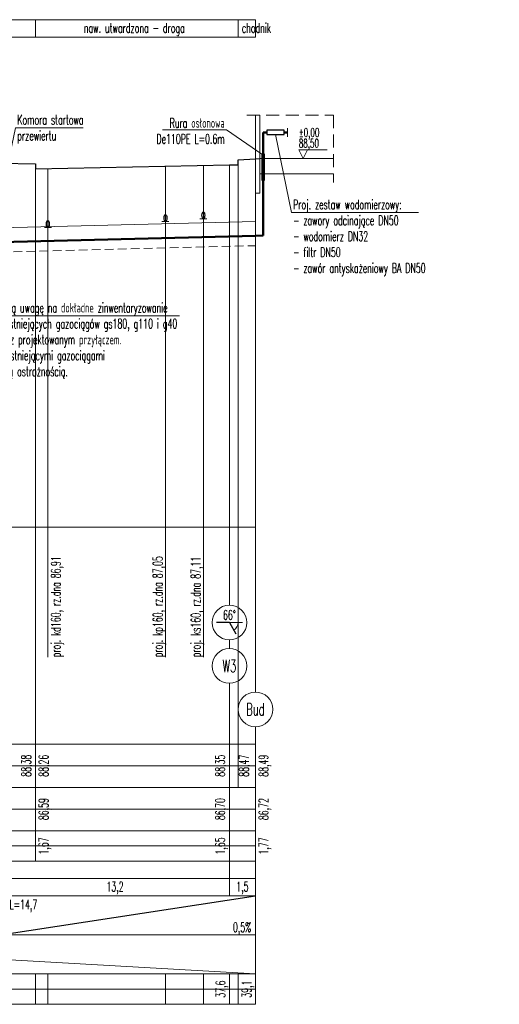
# Model space of a CAD drawing. Header units: millimetres. Extents: x 42478 to 46433, y 31104 to 33439.
# Tile 3 of 3: x 45327 to 46433, y 31169 to 33439. Entities that reach past the tile are written whole.
import ezdxf
from ezdxf import colors
from ezdxf.entities.mleader import LeaderData, LeaderLine
from ezdxf.enums import TextEntityAlignment as Align
from ezdxf.math import Vec2, Vec3

# ---------------------------------------------------------------- set-up
doc = ezdxf.new("R2010")
doc.units = ezdxf.units.MM
doc.linetypes.add('DASHED', pattern=[0.75, 0.5, -0.25])
doc.layers.get('DEFPOINTS').update_dxf_attribs({"color": 254})
for name, color, linetype, lineweight in [('IS-profil-cienka', 7, 'Continuous', 15), ('IS-profil-gruba', 7, 'Continuous', 50), ('IS-profil-srednia', 7, 'Continuous', 30)]:
    doc.layers.add(name, color=color, linetype=linetype, lineweight=lineweight)
doc.layers.add('IS-profil-pomocnicza', color=254, linetype='Continuous', lineweight=0, plot=False)
doc.styles.add('IS-0.6', font='simplex.shx', dxfattribs={"width": 0.6})
doc.styles.add('IS-06', font='simplex.shx', dxfattribs={"width": 0.6})
doc.dimstyles.new('IS_Hektometr_250', dxfattribs={"dimtxt": 22, "dimasz": 0, "dimexe": 1.25, "dimexo": 0.625, "dimgap": 2, "dimtad": 1, "dimjust": 2, "dimdec": 1, "dimlfac": 0.025, "dimrnd": 0.1, "dimzin": 1, "dimtxsty": 'IS-0.6', "dimblk": 'NONE', "dimcen": 0, "dimse1": 1, "dimse2": 1, "dimsd1": 1, "dimsd2": 1, "dimadec": 0, "dimazin": 0, "dimtfac": 1, "dimtdec": 1, "dimtmove": 0, "dimatfit": 3, "dimldrblk": 'NONE', "dimfxl": 1, "dimlwd": 15, "dimarcsym": 0})
doc.dimstyles.new('IS_Odcinek_250', dxfattribs={"dimtxt": 22, "dimasz": 0, "dimexe": 1.25, "dimexo": 0.625, "dimgap": 5, "dimtad": 1, "dimdec": 1, "dimlfac": 0.025, "dimrnd": 0.1, "dimzin": 1, "dimtxsty": 'IS-0.6', "dimblk": 'NONE', "dimcen": 0, "dimse1": 1, "dimse2": 1, "dimsd1": 1, "dimsd2": 1, "dimadec": 0, "dimazin": 0, "dimtfac": 1, "dimtdec": 1, "dimtmove": 0, "dimatfit": 3, "dimldrblk": 'NONE', "dimfxl": 1, "dimarcsym": 0})
doc.dimstyles.new('IS_Odcinek_gorny_250', dxfattribs={"dimtxt": 22, "dimasz": 0, "dimexe": 1.25, "dimexo": 0.625, "dimgap": 10, "dimtad": 2, "dimjust": 1, "dimdec": 1, "dimlfac": 0.025, "dimrnd": 0.1, "dimzin": 1, "dimtxsty": 'IS-0.6', "dimblk": 'NONE', "dimcen": 0, "dimse1": 1, "dimse2": 1, "dimadec": 0, "dimazin": 0, "dimtfac": 1, "dimtdec": 1, "dimtmove": 0, "dimatfit": 3, "dimldrblk": 'NONE', "dimfxl": 1, "dimlwd": 15, "dimarcsym": 0})
doc.dimstyles.new('IS_Rzedne_80', dxfattribs={"dimtxt": 22, "dimasz": 0, "dimexe": 1.25, "dimexo": 0.625, "dimgap": 5, "dimtad": 1, "dimjust": 2, "dimlfac": 0.01, "dimrnd": 0.01, "dimzin": 1, "dimtxsty": 'IS-0.6', "dimblk": 'NONE', "dimcen": 0, "dimse1": 1, "dimse2": 1, "dimsd1": 1, "dimsd2": 1, "dimadec": 0, "dimazin": 0, "dimtm": 1e-09, "dimtfac": 1, "dimtmove": 0, "dimatfit": 3, "dimldrblk": 'NONE', "dimfxl": 1, "dimarcsym": 0})
doc.dimstyles.new('IS_Zaglebienie', dxfattribs={"dimtxt": 22, "dimasz": 0, "dimexe": 1.25, "dimexo": 0.625, "dimgap": 5, "dimtad": 1, "dimjust": 2, "dimlfac": 0.01, "dimrnd": 0.01, "dimzin": 1, "dimtxsty": 'IS-0.6', "dimblk": 'NONE', "dimcen": 0, "dimse1": 1, "dimse2": 1, "dimsd1": 1, "dimsd2": 1, "dimadec": 0, "dimazin": 0, "dimtm": 1e-09, "dimtfac": 1, "dimtmove": 0, "dimatfit": 3, "dimldrblk": 'NONE', "dimfxl": 1, "dimarcsym": 0})

# ---------------------------------------------------------------- blocks, each defined once
blk = doc.blocks.new('*D3240')
at = {"layer": 'DEFPOINTS', "color": 0, "transparency": 16777216}
for p in [(45870.9, 33117.6), (45870.9, 32268.6), (45910.9, 32268.6)]:
    blk.add_point(p, dxfattribs=at)
at = {"layer": 'IS-profil-srednia', "color": 0, "transparency": 16777216, "insert": (45892.8, 31718.6), "char_height": 22, "attachment_point": 5, "rotation": 90, "style": 'IS-0.6'}
blk.add_mtext('88,49', dxfattribs=at)
blk = doc.blocks.new('_None')
blk = doc.blocks.new('*D3241')
at = {"layer": 'DEFPOINTS', "color": 0, "transparency": 16777216}
for p in [(45870.9, 32940.6), (45870.9, 32268.6), (45910.9, 32268.6)]:
    blk.add_point(p, dxfattribs=at)
at = {"layer": 'IS-profil-srednia', "color": 0, "transparency": 16777216, "insert": (45892.8, 31618.6), "char_height": 22, "attachment_point": 5, "rotation": 90, "style": 'IS-0.6'}
blk.add_mtext('86,72', dxfattribs=at)
blk = doc.blocks.new('*D3242')
at = {"layer": 'DEFPOINTS', "color": 0, "transparency": 16777216}
for p in [(45870.9, 33117.6), (45870.9, 32940.6), (45910.9, 32940.6)]:
    blk.add_point(p, dxfattribs=at)
at = {"layer": 'IS-profil-srednia', "color": 0, "transparency": 16777216, "insert": (45892.8, 31533.6), "char_height": 22, "attachment_point": 5, "rotation": 90, "style": 'IS-0.6'}
blk.add_mtext('1,77', dxfattribs=at)
blk = doc.blocks.new('*D3244')
at = {"layer": 'DEFPOINTS', "color": 0, "transparency": 16777216}
for p in [(45870.9, 31203.6), (44307.4, 31168.6), (45870.9, 31168.6)]:
    blk.add_point(p, dxfattribs=at)
at = {"layer": 'IS-profil-srednia', "color": 0, "transparency": 16777216, "insert": (45853.8, 31203.6), "char_height": 22, "attachment_point": 5, "rotation": 90, "style": 'IS-0.6'}
blk.add_mtext('39,1', dxfattribs=at)
blk = doc.blocks.new('*D3260')
at = {"layer": 'DEFPOINTS', "color": 0, "transparency": 16777216}
for p in [(45830.9, 33115.6), (45830.9, 32268.6), (45865.9, 32268.6)]:
    blk.add_point(p, dxfattribs=at)
at = {"layer": 'IS-profil-srednia', "color": 0, "transparency": 16777216, "insert": (45847.8, 31718.6), "char_height": 22, "attachment_point": 5, "rotation": 90, "style": 'IS-0.6'}
blk.add_mtext('88,47', dxfattribs=at)
blk = doc.blocks.new('*D3261')
at = {"layer": 'DEFPOINTS', "color": 0, "transparency": 16777216}
for p in [(45810.9, 32939.1), (45810.9, 32268.6), (45810.9, 32268.6)]:
    blk.add_point(p, dxfattribs=at)
at = {"layer": 'IS-profil-srednia', "color": 0, "transparency": 16777216, "insert": (45792.8, 31618.6), "char_height": 22, "attachment_point": 5, "rotation": 90, "style": 'IS-0.6'}
blk.add_mtext('86,70', dxfattribs=at)
blk = doc.blocks.new('*D3262')
at = {"layer": 'DEFPOINTS', "color": 0, "transparency": 16777216}
for p in [(45810.9, 33103.6), (45810.9, 32939.1), (45810.9, 32939.1)]:
    blk.add_point(p, dxfattribs=at)
at = {"layer": 'IS-profil-srednia', "color": 0, "transparency": 16777216, "insert": (45792.8, 31533.6), "char_height": 22, "attachment_point": 5, "rotation": 90, "style": 'IS-0.6'}
blk.add_mtext('1,65', dxfattribs=at)
blk = doc.blocks.new('*D3288')
at = {"layer": 'DEFPOINTS', "color": 0, "transparency": 16777216}
for p in [(45364, 33106.6), (45364, 32268.6), (45364, 32268.6)]:
    blk.add_point(p, dxfattribs=at)
at = {"layer": 'IS-profil-srednia', "color": 0, "transparency": 16777216, "insert": (45345.9, 31718.6), "char_height": 22, "attachment_point": 5, "rotation": 90, "style": 'IS-0.6'}
blk.add_mtext('88,38', dxfattribs=at)
blk = doc.blocks.new('*D3289')
at = {"layer": 'DEFPOINTS', "color": 0, "transparency": 16777216}
for p in [(45810.9, 33103.6), (45810.9, 32268.6), (45821.3, 32268.6)]:
    blk.add_point(p, dxfattribs=at)
at = {"layer": 'IS-profil-srednia', "color": 0, "transparency": 16777216, "insert": (45792.8, 31718.6), "char_height": 22, "attachment_point": 5, "rotation": 90, "style": 'IS-0.6'}
blk.add_mtext('88,35', dxfattribs=at)
blk = doc.blocks.new('*D3296')
at = {"layer": 'DEFPOINTS', "color": 0, "transparency": 16777216}
for p in [(45364, 33094.6), (45364, 32268.6), (45404, 32268.6)]:
    blk.add_point(p, dxfattribs=at)
at = {"layer": 'IS-profil-srednia', "color": 0, "transparency": 16777216, "insert": (45385.9, 31718.6), "char_height": 22, "attachment_point": 5, "rotation": 90, "style": 'IS-0.6'}
blk.add_mtext('88,26', dxfattribs=at)
blk = doc.blocks.new('*D3297')
at = {"layer": 'DEFPOINTS', "color": 0, "transparency": 16777216}
for p in [(45283.5, 31458.6), (45810.9, 31458.6), (45810.9, 31418.6)]:
    blk.add_point(p, dxfattribs=at)
at = {"layer": 'IS-profil-srednia', "color": 0, "transparency": 16777216, "insert": (45547.2, 31436.7), "char_height": 22, "attachment_point": 5, "style": 'IS-0.6'}
blk.add_mtext('13,2', dxfattribs=at)
blk = doc.blocks.new('IS-kolizja-dno-250')
at = {"color": 0, "linetype": 'Continuous', "lineweight": 9}
blk.add_line((-5, 0), (5, 0), dxfattribs=at)
at = {"color": 0, "linetype": 'ByBlock', "lineweight": -2}
blk.add_ellipse((0, 5), major_axis=(0, 5), ratio=0.4, dxfattribs=at)
blk = doc.blocks.new('A$C68304576')
at = {"layer": 'IS-profil-cienka', "color": 0, "linetype": 'DASHED', "lineweight": 9, "ltscale": 60}
for p, q in [((-20, 101), (180, 101)), ((180, 101), (180, -54))]:
    blk.add_line(p, q, dxfattribs=at)
at = {"layer": 'IS-profil-cienka', "color": 0}
for p, q in [((0, 101), (0, -79)), ((10, -79), (10, 101)), ((0, 0), (10, 0)), ((10, 1), (180, 1)), ((10, -34), (180, -34)), ((0, -79), (10, -79))]:
    blk.add_line(p, q, dxfattribs=at)
blk.add_lwpolyline([(165, 21), (100, 21), (110, 1), (120, 21)], dxfattribs=at)
at = {"layer": 'IS-profil-cienka', "color": 0, "style": 'IS-06', "width": 0.6}
for s, p in [('%%P0,00', (100, 51)), ('88,50', (100, 26))]:
    blk.add_text(s, height=20, dxfattribs=at).set_placement(p)
blk = doc.blocks.new('*D3315')
at = {"layer": 'DEFPOINTS', "color": 0, "transparency": 16777216}
for p in [(45810.9, 31203.6), (44307.4, 31168.6), (45810.9, 31168.6)]:
    blk.add_point(p, dxfattribs=at)
at = {"layer": 'IS-profil-srednia', "color": 0, "transparency": 16777216, "insert": (45793.8, 31203.6), "char_height": 22, "attachment_point": 5, "rotation": 90, "style": 'IS-0.6'}
blk.add_mtext('37,6', dxfattribs=at)
blk = doc.blocks.new('*D3316')
at = {"layer": 'DEFPOINTS', "color": 0, "transparency": 16777216}
for p in [(45810.9, 31458.6), (45870.9, 31458.6), (45870.9, 31418.6)]:
    blk.add_point(p, dxfattribs=at)
at = {"layer": 'IS-profil-srednia', "color": 0, "transparency": 16777216, "insert": (45840.9, 31436.7), "char_height": 22, "attachment_point": 5, "style": 'IS-0.6'}
blk.add_mtext('1,5', dxfattribs=at)
blk = doc.blocks.new('*D3317')
at = {"layer": 'DEFPOINTS', "color": 0, "transparency": 16777216}
for p in [(45283.5, 31458.6), (45870.9, 31458.6), (45870.9, 31418.6)]:
    blk.add_point(p, dxfattribs=at)
at = {"layer": 'IS-profil-srednia', "color": 0, "lineweight": 15, "transparency": 16777216}
blk.add_line((45870.9, 31418.6), (45283.5, 31418.6), dxfattribs=at)
at = {"layer": 'IS-profil-srednia', "color": 0, "transparency": 16777216, "insert": (45335.9, 31395.5), "char_height": 22, "attachment_point": 5, "style": 'IS-0.6'}
blk.add_mtext('L=14,7', dxfattribs=at)
blk = doc.blocks.new('*D3322')
at = {"layer": 'DEFPOINTS', "color": 0, "transparency": 16777216}
for p in [(45364, 32927.7), (45364, 32268.6), (45404, 32268.6)]:
    blk.add_point(p, dxfattribs=at)
at = {"layer": 'IS-profil-srednia', "color": 0, "transparency": 16777216, "insert": (45385.9, 31618.6), "char_height": 22, "attachment_point": 5, "rotation": 90, "style": 'IS-0.6'}
blk.add_mtext('86,59', dxfattribs=at)
blk = doc.blocks.new('*D3323')
at = {"layer": 'DEFPOINTS', "color": 0, "transparency": 16777216}
for p in [(45364, 33094.6), (45364, 32927.7), (45404, 32927.7)]:
    blk.add_point(p, dxfattribs=at)
at = {"layer": 'IS-profil-srednia', "color": 0, "transparency": 16777216, "insert": (45385.9, 31533.6), "char_height": 22, "attachment_point": 5, "rotation": 90, "style": 'IS-0.6'}
blk.add_mtext('1,67', dxfattribs=at)

msp = doc.modelspace()

# ---------------------------------------------------------------- linework, layer by layer
at = {"layer": 'IS-profil-cienka'}
for p, q in [((44307.384, 33438.616), (45870.888, 33438.616)), ((45363.968, 33398.616), (45363.968, 33438.616)), ((45830.925, 33398.616), (45830.925, 33438.616)), ((45870.888, 33398.616), (45870.888, 33438.616)), ((44307.384, 33398.616), (45870.888, 33398.616)), ((45944.888, 33188.616), (45944.888, 33168.616)), ((45363.968, 31498.616), (45363.968, 33106.616)), ((45663.34, 31968.616), (45663.34, 33100.645)), ((45750.846, 31968.616), (45750.846, 33102.407)), ((45810.888, 32088.616), (45810.888, 33103.616)), ((45830.925, 31668.616), (45830.925, 33115.616)), ((45870.888, 31888.616), (45870.888, 33117.616)), ((45392.424, 31968.616), (45392.424, 33095.189)), ((45283.521, 32958.616), (45870.888, 32973.616)), ((45840.888, 32048.616), (45810.888, 32048.616)), ((45810.888, 31988.616), (45810.888, 32008.616)), ((45810.888, 31418.616), (45810.888, 31908.616)), ((45870.888, 31168.616), (45870.888, 31808.616)), ((44307.384, 31768.616), (45870.888, 31768.616)), ((44307.384, 31668.616), (45870.888, 31668.616)), ((44307.384, 31568.616), (45870.888, 31568.616)), ((44307.384, 31498.616), (45870.888, 31498.616)), ((44307.384, 31458.616), (45870.888, 31458.616)), ((44307.384, 31418.616), (45870.888, 31418.616)), ((44307.384, 31328.616), (45870.888, 31328.616)), ((44307.384, 31238.616), (45870.888, 31238.616)), ((45363.968, 31238.616), (45363.968, 31168.616)), ((45392.424, 31238.616), (45392.424, 31168.616)), ((45663.34, 31238.616), (45663.34, 31168.616)), ((45750.846, 31238.616), (45750.846, 31168.616)), ((45810.888, 31238.616), (45810.888, 31168.616)), ((45830.925, 31168.616), (45830.925, 31238.616)), ((44307.384, 31168.616), (45870.888, 31168.616))]:
    msp.add_line(p, q, dxfattribs=at)
at = {"layer": 'IS-profil-cienka', "linetype": 'DASHED', "ltscale": 40}
msp.add_line((45283.521, 32902.616), (45870.888, 32917.616), dxfattribs=at)
at = {"layer": 'IS-profil-cienka'}
for centre in [(45810.888, 32048.616), (45810.888, 31948.616), (45870.888, 31848.616)]:
    msp.add_circle(centre, 40, dxfattribs=at)
msp.add_arc((45810.888, 32048.616), 20, 300, 360, dxfattribs=at)
at = {"layer": 'IS-profil-gruba'}
for p, q in [((45888.888, 33178.616), (45888.888, 32940.852)), ((45896.888, 33178.616), (45888.888, 33178.616)), ((45944.888, 33178.616), (45936.888, 33178.616)), ((45283.521, 32925.616), (45870.888, 32940.616)), ((45870.888, 32940.616), (45888.888, 32940.852))]:
    msp.add_line(p, q, dxfattribs=at)
at = {"layer": 'IS-profil-pomocnicza'}
for p, q in [((44307.384, 32268.616), (45870.888, 32268.616)), ((44307.384, 31718.616), (45870.888, 31718.616)), ((44307.384, 31618.616), (45870.888, 31618.616)), ((44307.384, 31533.616), (45870.888, 31533.616)), ((44307.384, 31328.616), (45870.888, 31238.616)), ((44307.384, 31203.616), (45870.888, 31203.616))]:
    msp.add_line(p, q, dxfattribs=at)
at = {"layer": 'IS-profil-srednia'}
for p, q in [((45810.888, 32048.616), (45780.888, 32048.616)), ((45810.888, 32048.616), (45825.888, 32022.635)), ((45283.521, 31328.616), (45870.888, 31418.616))]:
    msp.add_line(p, q, dxfattribs=at)
for points in [[(45896.888, 33183.616), (45896.888, 33173.616), (45936.888, 33173.616), (45936.888, 33183.616)], [(45885.888, 33068.616), (45891.888, 33068.616), (45891.888, 33128.616), (45885.888, 33128.616)]]:
    msp.add_lwpolyline(points, close=True, dxfattribs=at)
msp.add_lwpolyline([(44307.384, 33110.616), (44421.971, 33108.616), (44511.987, 33106.616), (44511.987, 33096.616), (44900.003, 33094.616), (44900.003, 33096.616), (44993.593, 33098.616), (45044.611, 33096.616), (45044.611, 33108.616), (45283.521, 33107.616), (45363.968, 33106.616), (45363.968, 33094.616), (45810.888, 33103.616), (45830.925, 33103.616), (45830.925, 33115.616), (45870.888, 33117.616)], dxfattribs=at)

# ---------------------------------------------------------------- block references
at = {"layer": 'IS-profil-cienka'}
msp.add_blockref('A$C68304576', (45870.888, 33117.616), dxfattribs=at)
at = {"layer": 'IS-profil-srednia', "xscale": 1.6, "yscale": 1.6, "zscale": 1.6}
for p in [(45663.34, 32973.616), (45750.846, 32979.616), (45392.424, 32959.616)]:
    msp.add_blockref('IS-kolizja-dno-250', p, dxfattribs=at)

# ---------------------------------------------------------------- texts
at = {"layer": 'IS-profil-srednia', "style": 'IS-0.6', "width": 0.6}
for s, p in [('naw. utwardzona - droga', (45591.724, 33408.616)), ('chodnik', (45873.156, 33408.616))]:
    msp.add_text(s, height=22, dxfattribs=at).set_placement(p, align=Align.CENTER)
for s, p in [('proj. kd160, rz.dna 86,91', (45428.424, 31968.616)), ('proj. kp160, rz.dna 87,05', (45663.34, 31968.616)), ('proj. ks160, rz.dna 87,11', (45750.846, 31968.616))]:
    msp.add_text(s, height=22, rotation=90, dxfattribs=at).set_placement(p, align=Align.BOTTOM_LEFT)
msp.add_text('66%%D', height=22, dxfattribs=at).set_placement((45810.888, 32048.616), align=Align.BOTTOM_CENTER)
for s, p in [('W3', (45810.888, 31948.616)), ('Bud', (45870.888, 31848.616))]:
    msp.add_text(s, height=28, dxfattribs=at).set_placement(p, align=Align.MIDDLE_CENTER)
msp.add_text('0,5%%%', height=22, dxfattribs=at).set_placement((45860.888, 31328.616), align=Align.BOTTOM_RIGHT)

# ---------------------------------------------------------------- dimensions: what is measured, and where the dimension line sits
at = {"layer": 'IS-profil-srednia'}
for base, p1, p2, dimstyle, override, picture, middle in [((45363.968, 32268.616), (45363.968, 33106.616), (45363.968, 32268.616), 'IS_Rzedne_80', {"dimpost": '8<>'}, '*D3288', (45363.968, 31718.616)), ((45810.888, 32939.084), (45810.888, 33103.616), (45810.888, 32939.084), 'IS_Zaglebienie', {"dimpost": '<>'}, '*D3262', (45810.888, 31533.616)), ((45810.888, 32268.616), (45810.888, 33103.616), (45821.305, 32268.616), 'IS_Rzedne_80', {"dimpost": '8<>'}, '*D3289', (45810.888, 31718.616)), ((45865.925, 32268.616), (45830.925, 33115.616), (45830.925, 32268.616), 'IS_Rzedne_80', {"dimpost": '8<>'}, '*D3260', (45865.925, 31718.616)), ((45910.888, 32268.616), (45870.888, 33117.616), (45870.888, 32268.616), 'IS_Rzedne_80', {"dimpost": '8<>'}, '*D3240', (45910.888, 31718.616)), ((45910.888, 32940.616), (45870.888, 33117.616), (45870.888, 32940.616), 'IS_Zaglebienie', {"dimpost": '<>'}, '*D3242', (45910.888, 31533.616)), ((45403.968, 32268.616), (45363.968, 33094.616), (45363.968, 32268.616), 'IS_Rzedne_80', {"dimpost": '8<>'}, '*D3296', (45403.968, 31718.616)), ((45403.968, 32927.67), (45363.968, 33094.616), (45363.968, 32927.67), 'IS_Zaglebienie', {"dimpost": '<>'}, '*D3323', (45403.968, 31533.616)), ((45810.888, 32268.616), (45810.888, 32939.084), (45810.888, 32268.616), 'IS_Rzedne_80', {"dimpost": '8<>'}, '*D3261', (45810.888, 31618.616)), ((45910.888, 32268.616), (45870.888, 32940.616), (45870.888, 32268.616), 'IS_Rzedne_80', {"dimpost": '8<>'}, '*D3241', (45910.888, 31618.616)), ((45403.968, 32268.616), (45363.968, 32927.67), (45363.968, 32268.616), 'IS_Rzedne_80', {"dimpost": '8<>'}, '*D3322', (45403.968, 31618.616))]:
    dim = msp.add_linear_dim(base=base, p1=p1, p2=p2, angle=90, dimstyle=dimstyle, override=override, dxfattribs=at)
    dim.commit()
    dim.dimension.update_dxf_attribs({"geometry": picture, "text_midpoint": middle, "dimtype": 160})
for base, p1, p2, picture, middle in [((45810.888, 31418.616), (45283.521, 31458.616), (45810.888, 31458.616), '*D3297', (45547.204, 31436.711)), ((45870.888, 31418.616), (45810.888, 31458.616), (45870.888, 31458.616), '*D3316', (45840.888, 31436.711))]:
    dim = msp.add_linear_dim(base=base, p1=p1, p2=p2, dimstyle='IS_Odcinek_250', dxfattribs=at)
    dim.commit()
    dim.dimension.update_dxf_attribs({"geometry": picture, "text_midpoint": middle})
dim = msp.add_linear_dim(base=(45870.888, 31418.616), p1=(45283.521, 31458.616), p2=(45870.888, 31458.616), dimstyle='IS_Odcinek_gorny_250', override={"dimpost": 'L=<>'}, dxfattribs=at)
dim.commit()
dim.dimension.update_dxf_attribs({"geometry": '*D3317', "text_midpoint": (45335.893, 31395.521)})
for base, p2, picture, middle in [((45870.888, 31203.616), (45870.888, 31168.616), '*D3244', (45853.792, 31203.616)), ((45810.888, 31203.616), (45810.888, 31168.616), '*D3315', (45793.792, 31203.616))]:
    dim = msp.add_linear_dim(base=base, p1=(44307.384, 31168.616), p2=p2, dimstyle='IS_Hektometr_250', dxfattribs=at)
    dim.commit()
    dim.dimension.update_dxf_attribs({"geometry": picture, "text_midpoint": middle, "text_rotation": 90})

# ---------------------------------------------------------------- leaders
ml = msp.add_multileader_mtext('Standard', dxfattribs=at)
ml.set_content('Komora startowa \\Pprzewiertu', color=256, style='IS-0.6')
ml.set_leader_properties(linetype='Continuous', lineweight=9)
ml.set_arrow_properties(name='NONE')
ml.build(insert=Vec2(0, 0))
ml.multileader.update_dxf_attribs({"has_dogleg": 0, "text_left_attachment_type": 6, "text_right_attachment_type": 6, "dogleg_length": 0, "arrow_head_size": 6.25})
ctx = ml.context
ctx.base_point, ctx.char_height, ctx.arrow_head_size, ctx.landing_gap_size, ctx.plane_origin = Vec3(45317.98, 33189.666), 22, 6.25, 4, Vec3(44351.743, 29112.601)
ctx.left_attachment, ctx.right_attachment = 6, 6
notes = []
notes.append((ctx, [(0, (1, 1, 0), (45317.98, 33189.666), (1, 0), 0, [(0, [(45297.408, 33089.272)], 0, [])])]))
ctx.mtext.insert, ctx.mtext.line_spacing_style, ctx.mtext.flow_direction = Vec3(45321.98, 33218.999), 2, 5
ml = msp.add_multileader_mtext('Standard', dxfattribs=at)
ml.set_content('Rura osłonowa \\PDe110PE L=0.6m', color=256, style='IS-0.6')
ml.set_leader_properties(linetype='Continuous', lineweight=9)
ml.set_arrow_properties(name='NONE')
ml.build(insert=Vec2(0, 0))
ml.multileader.update_dxf_attribs({"has_dogleg": 0, "text_left_attachment_type": 6, "text_right_attachment_type": 6, "dogleg_length": 0, "arrow_head_size": 6.25})
ctx = ml.context
ctx.base_point, ctx.char_height, ctx.arrow_head_size, ctx.landing_gap_size, ctx.plane_origin = Vec3(45629.416, 33185.058), 22, 6.25, 4, Vec3(44265.889, 28699.063)
ctx.left_attachment, ctx.right_attachment, ctx.text_align_type = 6, 6, 2
notes.append((ctx, [(1, (1, 1, 0), (45803.988, 33185.058), (-1, 0), 0, [(0, [(45885.888, 33128.616)], 0, [])])]))
ctx.mtext.insert, ctx.mtext.alignment, ctx.mtext.line_spacing_style, ctx.mtext.flow_direction = Vec3(45799.988, 33211.458), 3, 2, 5
ml = msp.add_multileader_mtext('Standard', dxfattribs=at)
ml.set_content('Proj. zestaw wodomierzowy: \\P- zawory odcinające DN50\\P- wodomierz DN32 \\P- filtr DN50\\P- zawór antyskażeniowy BA DN50', color=256, style='IS-0.6')
ml.set_leader_properties(linetype='Continuous', lineweight=9)
ml.set_arrow_properties(name='NONE')
ml.build(insert=Vec2(0, 0))
ml.multileader.update_dxf_attribs({"has_dogleg": 0, "text_left_attachment_type": 6, "text_right_attachment_type": 6, "dogleg_length": 0, "arrow_head_size": 6.25})
ctx = ml.context
ctx.base_point, ctx.char_height, ctx.arrow_head_size, ctx.landing_gap_size, ctx.plane_origin = Vec3(45953.699, 32994.282), 22, 6.25, 4, Vec3(45327.316, 33022.023)
ctx.left_attachment, ctx.right_attachment = 6, 6
notes.append((ctx, [(0, (1, 1, 0), (45953.699, 32994.282), (1, 0), 0, [(0, [(45916.888, 33173.616)], 0, [])])]))
ctx.mtext.insert, ctx.mtext.line_spacing_style, ctx.mtext.flow_direction = Vec3(45957.699, 33023.615), 2, 5
ml = msp.add_multileader_mtext('Standard', dxfattribs=at)
ml.set_content('Należy zwrócić szczególną uwagę na dokładne zinwentaryzowanie \\Przeczywistych rzędnych istniejących gazociągów gs180, g110 i g40 \\Pw miejscu skrzyżowania z projektowanym przyłączem. \\PPrzejście przyłącza pod istniejącymi gazociągami \\Pwykonywać ze szczególną ostrożnością. ', color=256, style='IS-0.6')
ml.set_leader_properties(linetype='Continuous', lineweight=9)
ml.set_arrow_properties(name='NONE')
ml.build(insert=Vec2(0, 0))
ml.multileader.update_dxf_attribs({"has_dogleg": 0, "text_left_attachment_type": 6, "text_right_attachment_type": 6, "dogleg_length": 0, "arrow_head_size": 6.25})
ctx = ml.context
ctx.base_point, ctx.char_height, ctx.arrow_head_size, ctx.landing_gap_size, ctx.plane_origin = Vec3(45078.618, 32756.24), 22, 6.25, 4, Vec3(44775.565, 32821.944)
ctx.left_attachment, ctx.right_attachment = 6, 6
notes.append((ctx, [(0, (1, 1, 0), (45078.618, 32756.24), (1, 0), 0, [(0, [(44974.37, 33005.751)], 0, [])])]))
ctx.mtext.insert, ctx.mtext.rotation, ctx.mtext.line_spacing_style, ctx.mtext.flow_direction = Vec3(45082.618, 32785.573), 6.28318531, 2, 5
for ctx, leaders in notes:
    for number, flags, end, landing, length, lines in leaders:
        leader = LeaderData()
        leader.index, (leader.has_last_leader_line, leader.has_dogleg_vector, leader.attachment_direction) = number, flags
        leader.last_leader_point, leader.dogleg_vector, leader.dogleg_length = Vec3(end), Vec3(landing), length
        for number, points, colour, breaks in lines:
            line = LeaderLine()
            line.index, line.vertices, line.color, line.breaks = number, Vec3.list(points), colors.encode_raw_color(colour), breaks
            leader.lines.append(line)
        ctx.leaders.append(leader)

doc.saveas('drawing.dxf')
